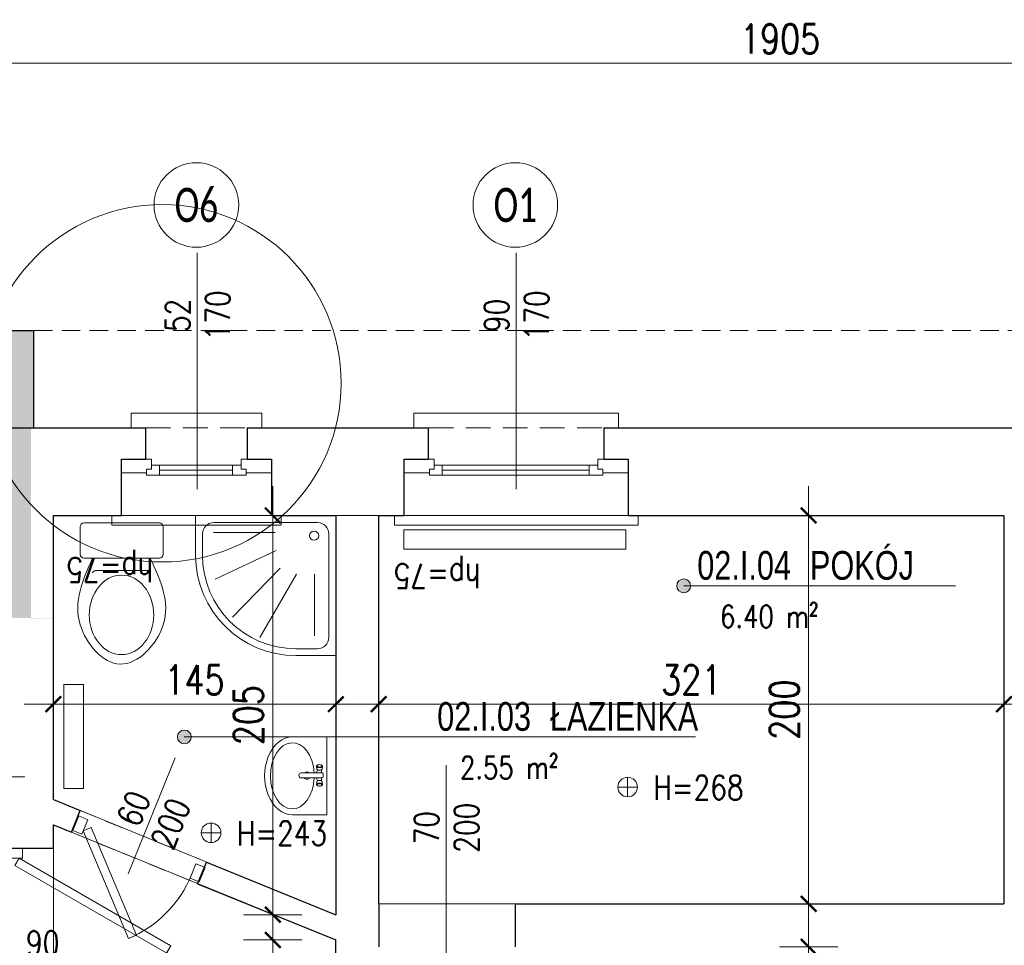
# Model space of a CAD drawing. Header units: millimetres. Extents: x 284606 to 569416, y -192995 to -95103.
# Tile 85 of 178: x 298141 to 298647, y -106528 to -106053. Entities that reach past the tile are written whole.
import ezdxf
from ezdxf.enums import TextEntityAlignment as Align

# ---------------------------------------------------------------- set-up
doc = ezdxf.new("R2010")
doc.units = ezdxf.units.MM
doc.linetypes.add('HIDDEN', pattern=[9.525, 6.35, -3.175])
doc.layers.get('0').update_dxf_attribs({"lineweight": 0})
for name, color, linetype, lineweight in [('!STR_Konstrukcja 0.20', 200, 'Continuous', 20), ('!STR_Konstrukcja 0.30', 64, 'Continuous', 30), ('!STR_Opisy 0.09', 8, 'Continuous', 9), ('!STR_Przerywana 0.09', 8, 'HIDDEN', 9), ('!STR_Stolarka drzwiowa', 30, 'Continuous', 15), ('!STR_Stolarka okienna', 72, 'Continuous', 15), ('!STR_Wymiarowanie', 254, 'Continuous', 9), ('EKO Opisy 0.09', 8, 'Continuous', 9)]:
    doc.layers.add(name, color=color, linetype=linetype, lineweight=lineweight)
doc.layers.add('!STR_Kreskowanie ścian', color=7, linetype='Continuous', lineweight=5, true_color=0xa6a6a6)
doc.layers.add('EKO Wyposażenie', color=7, linetype='Continuous', lineweight=5, true_color=0x919191)
doc.layers.add('!STR_Obrysy pomieszczeń', color=215, linetype='Continuous', lineweight=9, plot=False)
doc.styles.add('AB_Arial', font='NirmalaS.ttf')
doc.styles.add('EKO 1-10', font='romans.shx', dxfattribs={"width": 0.8, "height": 15})
doc.styles.add('EKO 1-5', font='romans.shx', dxfattribs={"width": 0.8, "height": 10})
doc.styles.add('EKO CM 1-50', font='calibri.ttf', dxfattribs={"width": 0.8, "height": 12.5})
doc.dimstyles.new('EKO wymiar 1-10', dxfattribs={"dimtxt": 15, "dimasz": 8, "dimexe": 15, "dimexo": 15, "dimgap": 5, "dimtad": 1, "dimdec": 0, "dimtxsty": 'EKO 1-10', "dimblk": 'ARCHTICK', "dimcen": 10, "dimdle": 15, "dimclrd": 256, "dimclre": 256, "dimclrt": 256, "dimazin": 2, "dimtfac": 1, "dimtdec": 0, "dimtmove": 2, "dimatfit": 3, "dimldrblk": 'ARCHTICK', "dimfxl": 15, "dimfxlon": 1, "dimlwd": -1, "dimlwe": -1, "dimarcsym": 0})

# ---------------------------------------------------------------- blocks, each defined once
blk = doc.blocks.new('*U183')
at = {"layer": '!STR_Opisy 0.09', "linetype": 'Continuous'}
blk.add_line((0, 32.11), (0, -89.22), dxfattribs=at)
at = {"layer": '!STR_Opisy 0.09', "linetype": 'Continuous', "style": 'EKO 1-5', "width": 0.8}
blk.add_attdef('SZER', text='', height=12.5, rotation=270, dxfattribs=at).set_placement((0, 0), align=Align.BOTTOM_CENTER)
at = {"layer": '!STR_Opisy 0.09', "ltscale": 0.7, "style": 'EKO 1-5', "width": 0.8}
blk.add_attdef('WYS', text='', height=12.5, rotation=270, dxfattribs=at).set_placement((-10.53, 0), align=Align.MIDDLE_CENTER)
at = {"layer": '!STR_Opisy 0.09', "linetype": 'Continuous', "style": 'EKO 1-5', "width": 0.8}
blk.add_attdef('HP=', (22.54, -124.5), '', height=12.5, rotation=180, dxfattribs=at)
blk = doc.blocks.new('*U119')
for p, q in [((16.02, 21.33), (2, 21.33)), ((0, 19.33), (0, -19.33)), ((18.02, -19.33), (18.02, 19.33)), ((24.36, 13.09), (24.36, -12.8)), ((16.02, -21.33), (2, -21.33))]:
    blk.add_line(p, q)
for centre, start, end in [((2, 19.33), 90, 180), ((16.02, 19.33), 360, 90), ((26.36, 13.09), 114.5682, 180), ((26.36, -12.8), 180, 244.5293), ((2, -19.33), 180, 270), ((16.02, -19.33), 270, 360)]:
    blk.add_arc(centre, 2, start, end)
blk.add_ellipse((47.22, 0.08), major_axis=(20.4, 0), ratio=0.810803)
blk.add_open_spline([(18.02, 14.91), (29.22, 20.03), (49.72, 28.87), (82.83, 0.74), (50.17, -29.38), (29.25, -19.96), (18, -14.6)], degree=3, knots=[1.212901, 1.212901, 1.212901, 1.212901, 36.090844, 64.924591, 94.904253, 129.876154, 129.876154, 129.876154, 129.876154])
blk = doc.blocks.new('*U260')
at = {"linetype": 'Continuous'}
for p, q in [((-31.26, 27.61), (-31.26, 0)), ((31.26, 27.61), (31.26, 0)), ((-1.65, 3.98), (-1.65, 20.62)), ((0.15, 22.42), (0.6, 22.42)), ((2.4, 20.62), (2.4, 3.98)), ((-4.71, 7.88), (-6.9, 8.29)), ((-1.65, 8.46), (-4.01, 7.26)), ((4.76, 7.26), (2.4, 8.46)), ((5.46, 7.88), (7.65, 8.29)), ((-31.26, 0), (31.26, 0)), ((-4.71, 3.78), (-6.9, 3.37)), ((-1.65, 4.25), (-4.09, 4.25)), ((1.2, 2.78), (-0.45, 2.78)), ((4.84, 4.25), (2.4, 4.25)), ((5.46, 3.78), (7.65, 3.37))]:
    blk.add_line(p, q, dxfattribs=at)
for centre, radius, start, end in [((0.25, 15.93), 2.89, 131.19619, 228.80381), ((0.15, 20.62), 1.8, 90, 180), ((0.6, 20.62), 1.8, 0, 90), ((0.25, 15.93), 2.89, 318.16349, 41.83651), ((-0.45, 3.98), 1.2, 180, 270), ((1.2, 3.98), 1.2, 270, 0)]:
    blk.add_arc(centre, radius, start, end, dxfattribs=at)
for centre, major_axis, ratio, start_param, end_param in [((0, 27.61), (31.26, 0), 0.713042, 0, 3.141593), ((0, 27.61), (26.57, 0), 0.662269, 4.803016, 10.93344), ((7.76, 5.83), (0, 2.47), 0.476554, 5.436764, 10.271199), ((5.46, 5.83), (0, 2.05), 0.476554, 0, 3.141593)]:
    blk.add_ellipse(centre, major_axis=major_axis, ratio=ratio, start_param=start_param, end_param=end_param, dxfattribs=at)
at = {"linetype": 'Continuous', "extrusion": (-3.22359e-14, -3.55849e-14, -1)}
for centre, major_axis, start_param, end_param in [((-7, 5.83), (0, 2.47), 5.436764, 10.271199), ((-4.71, 5.83), (0, 2.05), 0, 3.141593)]:
    blk.add_ellipse(centre, major_axis=major_axis, ratio=0.476554, start_param=start_param, end_param=end_param, dxfattribs=at)
blk.add_ellipse((-7.3, 5.83), major_axis=(0, 2.05), ratio=0.476554, dxfattribs=at)
at = {"linetype": 'Continuous'}
blk.add_ellipse((8.05, 5.83), major_axis=(0, 2.05), ratio=0.476554, dxfattribs=at)
blk = doc.blocks.new('_ArchTick')
at = {"color": 0, "linetype": 'ByBlock', "const_width": 0.15}
blk.add_lwpolyline([(-0.5, -0.5), (0.5, 0.5)], dxfattribs=at)
blk = doc.blocks.new('*D641')
at = {"layer": '!STR_Wymiarowanie', "ltscale": 1.5, "transparency": 16777216}
for p, q in [((298325.45, -106389.39), (298325.45, -106419.39)), ((298646.45, -106389.39), (298646.45, -106419.39)), ((298310.45, -106404.39), (298661.45, -106404.39))]:
    blk.add_line(p, q, dxfattribs=at)
at = {"layer": 'Defpoints', "color": 0, "ltscale": 1.5, "transparency": 16777216}
for p in [(298325.45, -106307.43), (298646.45, -106307.48), (298646.45, -106404.39)]:
    blk.add_point(p, dxfattribs=at)
at = {"layer": '!STR_Wymiarowanie', "ltscale": 1.5, "transparency": 16777216, "xscale": 8, "yscale": 8, "zscale": 8, "rotation": 180}
blk.add_blockref('_ArchTick', (298325.45, -106404.39), dxfattribs=at)
at = {"layer": '!STR_Wymiarowanie', "ltscale": 1.5, "transparency": 16777216, "xscale": 8, "yscale": 8, "zscale": 8}
blk.add_blockref('_ArchTick', (298646.45, -106404.39), dxfattribs=at)
at = {"layer": '!STR_Wymiarowanie', "ltscale": 1.5, "transparency": 16777216, "insert": (298485.95, -106391.89), "char_height": 15, "attachment_point": 5, "style": 'EKO 1-10'}
blk.add_mtext('321', dxfattribs=at)
blk = doc.blocks.new('*D642')
at = {"layer": '!STR_Wymiarowanie', "ltscale": 1.5, "transparency": 16777216}
for p, q in [((298271.09, -106292.43), (298271.09, -106527.55)), ((298284.61, -106307.43), (298256.09, -106307.43)), ((298286.09, -106512.55), (298256.09, -106512.55))]:
    blk.add_line(p, q, dxfattribs=at)
at = {"layer": 'Defpoints', "color": 0, "ltscale": 1.5, "transparency": 16777216}
for p in [(298299.61, -106307.43), (298271.09, -106512.55), (298303.45, -106512.55)]:
    blk.add_point(p, dxfattribs=at)
at = {"layer": '!STR_Wymiarowanie', "ltscale": 1.5, "transparency": 16777216, "xscale": 8, "yscale": 8, "zscale": 8}
for p, rotation in [((298271.09, -106307.43), 90), ((298271.09, -106512.55), 270)]:
    blk.add_blockref('_ArchTick', p, dxfattribs=dict(at, rotation=rotation))
at = {"layer": '!STR_Wymiarowanie', "ltscale": 1.5, "transparency": 16777216, "insert": (298258.59, -106409.99), "char_height": 15, "attachment_point": 5, "rotation": 90, "style": 'EKO 1-10'}
blk.add_mtext('205', dxfattribs=at)
blk = doc.blocks.new('wysokosc2')
at = {"ltscale": 2}
for points in [[(0, 5.1), (0, -5.1)], [(-5.06, 0.04), (5.03, 0.04)]]:
    blk.add_lwpolyline(points, dxfattribs=at)
blk.add_circle((0, 0), 5.03, dxfattribs=at)
at = {"ltscale": 2, "style": 'EKO 1-5', "width": 0.8}
blk.add_attdef('WYS', (13.29, -6.01), '', height=12.5, dxfattribs=at)
blk = doc.blocks.new('*D643')
at = {"layer": '!STR_Wymiarowanie', "ltscale": 1.5, "transparency": 16777216}
for p, q in [((298158.45, -106389.39), (298158.45, -106419.39)), ((298303.45, -106389.39), (298303.45, -106419.39)), ((298143.45, -106404.39), (298318.45, -106404.39))]:
    blk.add_line(p, q, dxfattribs=at)
at = {"layer": 'Defpoints', "color": 0, "ltscale": 1.5, "transparency": 16777216}
for p in [(298158.45, -106307.43), (298303.45, -106307.43), (298303.45, -106404.39)]:
    blk.add_point(p, dxfattribs=at)
at = {"layer": '!STR_Wymiarowanie', "ltscale": 1.5, "transparency": 16777216, "xscale": 8, "yscale": 8, "zscale": 8, "rotation": 180}
blk.add_blockref('_ArchTick', (298158.45, -106404.39), dxfattribs=at)
at = {"layer": '!STR_Wymiarowanie', "ltscale": 1.5, "transparency": 16777216, "xscale": 8, "yscale": 8, "zscale": 8}
blk.add_blockref('_ArchTick', (298303.45, -106404.39), dxfattribs=at)
at = {"layer": '!STR_Wymiarowanie', "ltscale": 1.5, "transparency": 16777216, "insert": (298230.95, -106391.89), "char_height": 15, "attachment_point": 5, "style": 'EKO 1-10'}
blk.add_mtext('145', dxfattribs=at)
blk = doc.blocks.new('brodzik2')
for p, q in [((-11.82, 85.56), (-25.62, 85.56)), ((-4.62, 11.76), (-4.62, 78.36)), ((-85.62, 25.56), (-85.62, 11.76)), ((-78.42, 4.56), (-11.82, 4.56))]:
    blk.add_line(p, q)
for points in [[(-25.62, 90), (0, 90), (0, 0), (-90, 0), (-90, 25.56)], [(-22.44, 38.22), (-40.94, 77.38)], [(-10.9, 38.91), (-10.9, 78.42)], [(-33.81, 35.77), (-65.37, 66.26)], [(-37.65, 25.32), (-78.27, 48.69)], [(-37.65, 13.57), (-77.22, 13.57)]]:
    blk.add_lwpolyline(points)
blk.add_circle((-12.99, 13.92), 2.96)
for centre, radius, start, end in [((-25.53, 25.53), 64.47, 90.07641, 179.96835), ((-25.62, 25.56), 60, 90, 180), ((-11.82, 78.36), 7.2, 360, 90), ((-78.42, 11.76), 7.2, 180, 270), ((-11.82, 11.76), 7.2, 270, 0)]:
    blk.add_arc(centre, radius, start, end)
blk = doc.blocks.new('*D644')
at = {"layer": '!STR_Wymiarowanie', "ltscale": 1.5, "transparency": 16777216}
for p, q in [((298546.18, -106292.42), (298546.18, -106521.97)), ((298561.18, -106307.42), (298531.18, -106307.42)), ((298561.18, -106506.97), (298531.18, -106506.97))]:
    blk.add_line(p, q, dxfattribs=at)
at = {"layer": 'Defpoints', "color": 0, "ltscale": 1.5, "transparency": 16777216}
for p in [(298646.45, -106307.42), (298546.18, -106506.97), (298646.43, -106506.97)]:
    blk.add_point(p, dxfattribs=at)
at = {"layer": '!STR_Wymiarowanie', "ltscale": 1.5, "transparency": 16777216, "xscale": 8, "yscale": 8, "zscale": 8}
for p, rotation in [((298546.18, -106307.42), 90), ((298546.18, -106506.97), 270)]:
    blk.add_blockref('_ArchTick', p, dxfattribs=dict(at, rotation=rotation))
at = {"layer": '!STR_Wymiarowanie', "ltscale": 1.5, "transparency": 16777216, "insert": (298533.68, -106407.2), "char_height": 15, "attachment_point": 5, "rotation": 90, "style": 'EKO 1-10'}
blk.add_mtext('200', dxfattribs=at)
blk = doc.blocks.new('*D645')
at = {"layer": '!STR_Wymiarowanie', "ltscale": 1.5, "transparency": 16777216}
for p, q in [((298546.18, -106513.97), (298546.18, -106843.43)), ((298561.18, -106528.97), (298531.18, -106528.97)), ((298561.18, -106828.43), (298531.18, -106828.43))]:
    blk.add_line(p, q, dxfattribs=at)
at = {"layer": 'Defpoints', "color": 0, "ltscale": 1.5, "transparency": 16777216}
for p in [(298646.43, -106528.97), (298546.18, -106828.43), (298646.42, -106828.43)]:
    blk.add_point(p, dxfattribs=at)
at = {"layer": '!STR_Wymiarowanie', "ltscale": 1.5, "transparency": 16777216, "xscale": 8, "yscale": 8, "zscale": 8}
for p, rotation in [((298546.18, -106528.97), 90), ((298546.18, -106828.43), 270)]:
    blk.add_blockref('_ArchTick', p, dxfattribs=dict(at, rotation=rotation))
at = {"layer": '!STR_Wymiarowanie', "ltscale": 1.5, "transparency": 16777216, "insert": (298533.68, -106678.7), "char_height": 15, "attachment_point": 5, "rotation": 90, "style": 'EKO 1-10'}
blk.add_mtext('299', dxfattribs=at)
blk = doc.blocks.new('*U265')
at = {"layer": '!STR_Opisy 0.09', "linetype": 'Continuous'}
blk.add_line((0, 32.11), (0, -89.22), dxfattribs=at)
at = {"layer": '!STR_Opisy 0.09', "linetype": 'Continuous', "style": 'EKO 1-5', "width": 0.8}
blk.add_attdef('SZER', text='', height=12.5, rotation=270, dxfattribs=at).set_placement((0, 0), align=Align.BOTTOM_CENTER)
at = {"layer": '!STR_Opisy 0.09', "ltscale": 0.7, "style": 'EKO 1-5', "width": 0.8}
blk.add_attdef('WYS', text='', height=12.5, rotation=270, dxfattribs=at).set_placement((-10.53, 0), align=Align.MIDDLE_CENTER)
at = {"layer": '!STR_Opisy 0.09', "linetype": 'Continuous', "style": 'EKO 1-5', "width": 0.8}
blk.add_attdef('HP=', (50.53, -134.58), '', height=12.5, rotation=180, dxfattribs=at)
blk = doc.blocks.new('*U269')
at = {"layer": '!STR_Opisy 0.09', "linetype": 'Continuous'}
blk.add_line((53.68, 44.22), (53.68, -20.01), dxfattribs=at)
at = {"layer": '!STR_Stolarka drzwiowa'}
for points in [[(0, 0), (45, 77.94), (48.79, 75.75), (3.79, -2.19)], [(-5, -6.2), (0, -6.2), (0, 1.8), (-5, 1.8)], [(90, -6.2), (95, -6.2), (95, 1.8), (90, 1.8)]]:
    blk.add_lwpolyline(points, close=True, dxfattribs=at)
blk.add_arc((0, 0), 90, 0, 60, dxfattribs=at)
at = {"layer": '!STR_Opisy 0.09', "linetype": 'Continuous', "style": 'EKO 1-10', "width": 0.8}
blk.add_attdef('SZER', text='', height=12.5, rotation=90, dxfattribs=at).set_placement((53.68, 12.1), align=Align.BOTTOM_CENTER)
at = {"layer": '!STR_Opisy 0.09', "ltscale": 0.7, "style": 'EKO 1-10', "width": 0.8}
blk.add_attdef('WYS', text='', height=12.5, rotation=90, dxfattribs=at).set_placement((64.21, 12.1), align=Align.MIDDLE_CENTER)
blk = doc.blocks.new('*U272')
at = {"layer": '!STR_Opisy 0.09', "linetype": 'Continuous'}
blk.add_line((29.65, 52.53), (29.65, -11.7), dxfattribs=at)
at = {"layer": '!STR_Stolarka drzwiowa'}
for points in [[(-5, 6.2), (0, 6.2), (0, -1.8), (-5, -1.8)], [(60, 6.2), (65, 6.2), (65, -1.8), (60, -1.8)], [(0, 0), (42.43, -42.43), (45.52, -39.33), (3.09, 3.09)]]:
    blk.add_lwpolyline(points, close=True, dxfattribs=at)
blk.add_arc((0, 0), 60, 315, 0, dxfattribs=at)
at = {"layer": '!STR_Opisy 0.09', "linetype": 'Continuous', "style": 'EKO 1-10', "width": 0.8}
blk.add_attdef('SZER', text='', height=12.5, rotation=90, dxfattribs=at).set_placement((29.65, 20.41), align=Align.BOTTOM_CENTER)
at = {"layer": '!STR_Opisy 0.09', "ltscale": 0.7, "style": 'EKO 1-10', "width": 0.8}
blk.add_attdef('WYS', text='', height=12.5, rotation=90, dxfattribs=at).set_placement((40.18, 20.41), align=Align.MIDDLE_CENTER)
blk = doc.blocks.new('*D649')
at = {"layer": '!STR_Wymiarowanie', "ltscale": 1.5, "transparency": 16777216}
for p, q in [((298271.09, -106510.51), (298271.09, -106844.43)), ((298286.09, -106525.51), (298256.09, -106525.51)), ((298286.09, -106829.43), (298256.09, -106829.43))]:
    blk.add_line(p, q, dxfattribs=at)
at = {"layer": 'Defpoints', "color": 0, "ltscale": 1.5, "transparency": 16777216}
for p in [(298303.45, -106525.51), (298271.09, -106829.43), (298303.45, -106829.43)]:
    blk.add_point(p, dxfattribs=at)
at = {"layer": '!STR_Wymiarowanie', "ltscale": 1.5, "transparency": 16777216, "xscale": 8, "yscale": 8, "zscale": 8}
for p, rotation in [((298271.09, -106525.51), 90), ((298271.09, -106829.43), 270)]:
    blk.add_blockref('_ArchTick', p, dxfattribs=dict(at, rotation=rotation))
at = {"layer": '!STR_Wymiarowanie', "ltscale": 1.5, "transparency": 16777216, "insert": (298258.59, -106677.47), "char_height": 15, "attachment_point": 5, "rotation": 90, "style": 'EKO 1-10'}
blk.add_mtext('304', dxfattribs=at)
blk = doc.blocks.new('*U163')
at = {"layer": '!STR_Konstrukcja 0.20', "linetype": 'Continuous', "lineweight": 15}
for points in [[(8.12, 45.81), (0.62, 45.81), (0.62, 53.31), (105.62, 53.31), (105.62, 45.81), (98.12, 45.81)], [(-4.38, 0.81), (-9.38, 0.81), (-9.38, -4.19), (115.62, -4.19), (115.62, 0.81), (110.62, 0.81)]]:
    blk.add_lwpolyline(points, dxfattribs=at)
at = {"layer": '!STR_Konstrukcja 0.30', "ltscale": 2}
for points in [[(-4.38, 0.81), (-4.38, 29.68), (8.12, 29.68), (8.12, 45.81)], [(98.12, 45.81), (98.12, 29.68), (110.62, 29.68), (110.62, 0.81)]]:
    blk.add_lwpolyline(points, dxfattribs=at)
at = {"layer": '!STR_Przerywana 0.09', "ltscale": 2}
for points in [[(8.12, 45.81), (98.12, 45.81)], [(-4.38, 0.81), (110.62, 0.81)]]:
    blk.add_lwpolyline(points, dxfattribs=at)
at = {"layer": '!STR_Stolarka okienna', "ltscale": 0.3}
for points in [[(-4.38, 22.64), (-4.38, 29.68), (11.02, 29.68), (11.02, 24.55), (8.52, 24.55), (8.52, 22.64), (-4.38, 22.64)], [(97.55, 21.56), (97.55, 24.55), (95.05, 24.55), (95.05, 26.7), (11.02, 26.7), (11.02, 24.55), (8.52, 24.55), (8.52, 21.56), (97.55, 21.56)], [(15.12, 26.7), (15.12, 21.56)], [(90.62, 21.56), (90.62, 26.7)], [(110.62, 22.64), (110.62, 29.68), (95.05, 29.68), (95.05, 24.55), (97.55, 24.55), (97.55, 22.64), (110.62, 22.64)], [(90.62, 24.13), (15.12, 24.13)]]:
    blk.add_lwpolyline(points, dxfattribs=at)
blk = doc.blocks.new('*U1005')
at = {"layer": '!STR_Opisy 0.09', "linetype": 'Continuous'}
blk.add_line((0, 32.11), (0, -89.22), dxfattribs=at)
at = {"layer": '!STR_Opisy 0.09', "linetype": 'Continuous', "style": 'EKO 1-5', "width": 0.8}
blk.add_attdef('SZER', text='', height=12.5, rotation=270, dxfattribs=at).set_placement((0, 0), align=Align.BOTTOM_CENTER)
at = {"layer": '!STR_Opisy 0.09', "ltscale": 0.7, "style": 'EKO 1-5', "width": 0.8}
blk.add_attdef('WYS', text='', height=12.5, rotation=270, dxfattribs=at).set_placement((-10.53, 0), align=Align.MIDDLE_CENTER)
at = {"layer": '!STR_Opisy 0.09', "linetype": 'Continuous', "style": 'EKO 1-5', "width": 0.8}
blk.add_attdef('HP=', (18.23, -127.68), '', height=12.5, rotation=180, dxfattribs=at)
blk = doc.blocks.new('*U174')
at = {"layer": '!STR_Konstrukcja 0.20', "linetype": 'Continuous', "lineweight": 15}
for points in [[(8.12, 45.81), (0.62, 45.81), (0.62, 53.31), (67.62, 53.31), (67.62, 45.81), (60.12, 45.81)], [(-4.38, 0.81), (-9.38, 0.81), (-9.38, -4.19), (77.62, -4.19), (77.62, 0.81), (72.62, 0.81)]]:
    blk.add_lwpolyline(points, dxfattribs=at)
at = {"layer": '!STR_Konstrukcja 0.30', "ltscale": 2}
for points in [[(-4.38, 0.81), (-4.38, 29.68), (8.12, 29.68), (8.12, 45.81)], [(60.12, 45.81), (60.12, 29.68), (72.62, 29.68), (72.62, 0.81)]]:
    blk.add_lwpolyline(points, dxfattribs=at)
at = {"layer": '!STR_Przerywana 0.09', "ltscale": 2}
for points in [[(8.12, 45.81), (60.12, 45.81)], [(-4.38, 0.81), (72.62, 0.81)]]:
    blk.add_lwpolyline(points, dxfattribs=at)
at = {"layer": '!STR_Stolarka okienna', "ltscale": 0.3}
for points in [[(-4.38, 22.64), (-4.38, 29.68), (11.02, 29.68), (11.02, 24.55), (8.52, 24.55), (8.52, 22.64), (-4.38, 22.64)], [(59.55, 21.56), (59.55, 24.55), (57.05, 24.55), (57.05, 26.7), (11.02, 26.7), (11.02, 24.55), (8.52, 24.55), (8.52, 21.56), (59.55, 21.56)], [(15.12, 26.7), (15.12, 21.56)], [(52.62, 21.56), (52.62, 26.7)], [(72.62, 22.64), (72.62, 29.68), (57.05, 29.68), (57.05, 24.55), (59.55, 24.55), (59.55, 22.64), (72.62, 22.64)], [(52.62, 24.13), (15.12, 24.13)]]:
    blk.add_lwpolyline(points, dxfattribs=at)
blk = doc.blocks.new('*D656')
at = {"layer": '!STR_Wymiarowanie', "ltscale": 1.5, "transparency": 16777216}
for p, q in [((297623.89, -106426.73), (297623.89, -106456.73)), ((298128.89, -106426.73), (298128.89, -106456.73)), ((297608.89, -106441.73), (298143.89, -106441.73))]:
    blk.add_line(p, q, dxfattribs=at)
at = {"layer": 'Defpoints', "color": 0, "ltscale": 1.5, "transparency": 16777216}
for p in [(297623.89, -106404.43), (298128.89, -106404.43), (298128.89, -106441.73)]:
    blk.add_point(p, dxfattribs=at)
at = {"layer": '!STR_Wymiarowanie', "ltscale": 1.5, "transparency": 16777216, "xscale": 8, "yscale": 8, "zscale": 8, "rotation": 180}
blk.add_blockref('_ArchTick', (297623.89, -106441.73), dxfattribs=at)
at = {"layer": '!STR_Wymiarowanie', "ltscale": 1.5, "transparency": 16777216, "xscale": 8, "yscale": 8, "zscale": 8}
blk.add_blockref('_ArchTick', (298128.89, -106441.73), dxfattribs=at)
at = {"layer": '!STR_Wymiarowanie', "ltscale": 1.5, "transparency": 16777216, "insert": (297876.39, -106429.23), "char_height": 15, "attachment_point": 5, "style": 'EKO 1-10'}
blk.add_mtext('505', dxfattribs=at)
blk = doc.blocks.new('*D661')
at = {"layer": '!STR_Wymiarowanie', "ltscale": 1.5, "transparency": 16777216}
for p, q in [((297578.89, -106090.1), (297578.89, -106060.1)), ((299484.23, -106090.1), (299484.23, -106060.1)), ((297563.89, -106075.1), (299499.23, -106075.1))]:
    blk.add_line(p, q, dxfattribs=at)
at = {"layer": 'Defpoints', "color": 0, "ltscale": 1.5, "transparency": 16777216}
for p in [(299484.23, -106075.1), (299484.23, -106275.43), (297578.89, -106359.43)]:
    blk.add_point(p, dxfattribs=at)
at = {"layer": '!STR_Wymiarowanie', "ltscale": 1.5, "transparency": 16777216, "xscale": 8, "yscale": 8, "zscale": 8, "rotation": 180}
blk.add_blockref('_ArchTick', (297578.89, -106075.1), dxfattribs=at)
at = {"layer": '!STR_Wymiarowanie', "ltscale": 1.5, "transparency": 16777216, "xscale": 8, "yscale": 8, "zscale": 8}
blk.add_blockref('_ArchTick', (299484.23, -106075.1), dxfattribs=at)
at = {"layer": '!STR_Wymiarowanie', "ltscale": 1.5, "transparency": 16777216, "insert": (298531.56, -106062.6), "char_height": 15, "attachment_point": 5, "style": 'EKO 1-10'}
blk.add_mtext('1905', dxfattribs=at)
blk = doc.blocks.new('*U506')
at = {"ltscale": 0.3}
blk.add_hatch(color=256, dxfattribs=at).paths.add_polyline_path([(-0.91, 50, 1), (6.82, 50, 1)])
at = {"ltscale": 1.5}
blk.add_line((17.59, 50), (154.57, 50), dxfattribs=at)
at = {"ltscale": 0.3}
blk.add_lwpolyline([(17.59, 50), (2.95, 50)], dxfattribs=at)
blk.add_circle((2.95, 50), 3.86, dxfattribs=at)
at = {"ltscale": 1.5, "width": 0.8}
for tag, p, height, style in [('NR_POM.', (10.51, 53.45), 16, 'AB_Arial'), ('NAZWA_POMIESZCZENIA', (66.91, 53.45), 16, 'AB_Arial'), ('POSADZKA', (9.08, 4), 12.5, 'EKO 1-5')]:
    blk.add_attdef(tag, p, '', height=height, rotation=0, dxfattribs=dict(at, style=style))
at = {"ltscale": 1.5, "style": 'EKO 1-5', "width": 0.8}
blk.add_attdef('POWIERZCHNIA', text='', height=12.5, rotation=0, dxfattribs=at).set_placement((78.06, 22.91), align=Align.BOTTOM_RIGHT)
blk = doc.blocks.new('*U517')
at = {"ltscale": 0.3}
blk.add_hatch(color=256, dxfattribs=at).paths.add_polyline_path([(-134.46, 50, 1), (-126.74, 50, 1)])
at = {"ltscale": 1.5}
blk.add_line((17.59, 50), (154.57, 50), dxfattribs=at)
at = {"ltscale": 0.3}
blk.add_lwpolyline([(17.59, 50), (2.95, 50)], dxfattribs=at)
blk.add_circle((-130.6, 50), 3.86, dxfattribs=at)
at = {"ltscale": 1.5, "width": 0.8}
for tag, p, height, style in [('NR_POM.', (10.51, 53.45), 16, 'AB_Arial'), ('NAZWA_POMIESZCZENIA', (66.91, 53.45), 16, 'AB_Arial'), ('POSADZKA', (9.08, 4), 12.5, 'EKO 1-5')]:
    blk.add_attdef(tag, p, '', height=height, rotation=0, dxfattribs=dict(at, style=style))
at = {"ltscale": 1.5, "style": 'EKO 1-5', "width": 0.8}
blk.add_attdef('POWIERZCHNIA', text='', height=12.5, rotation=0, dxfattribs=at).set_placement((78.06, 22.91), align=Align.BOTTOM_RIGHT)
blk = doc.blocks.new('KÓLKO')
at = {"layer": '!STR_Opisy 0.09'}
blk.add_circle((0, -15.51), 15.51, dxfattribs=at)
at = {"layer": '!STR_Opisy 0.09', "style": 'EKO 1-10', "width": 0.8}
blk.add_attdef('NR', text='', height=15, dxfattribs=at).set_placement((0, -15.51), align=Align.MIDDLE_CENTER)

msp = doc.modelspace()

# ---------------------------------------------------------------- hatches: boundary and pattern name
at = {"layer": '!STR_Kreskowanie ścian', "ltscale": 1.5}
h = msp.add_hatch(dxfattribs=at)
h.set_pattern_fill('AR-B88', color=256, scale=0.1, angle=90)
h.set_pattern_definition([(90, (10593.899, 1826.681), (-20.32, 1e-15), []), (180, (10593.899, 1826.681), (-20.32, -10.16), [20.32, -20.32])])
h.paths.add_polyline_path([(298061.74, -107423.52), (298016.74, -107423.52), (298016.74, -107417.52), (298016.69, -107417.52), (297966.69, -107467.52), (297966.69, -107473.52), (298061.74, -107473.52)])
h.paths.add_polyline_path([(298061.74, -107378.52), (298061.74, -107372.52), (298061.69, -107375.47), (298016.69, -107417.52), (298016.74, -107417.52), (298016.74, -107423.52), (298061.74, -107423.52)])
h.paths.add_polyline_path([(298103.54, -106262.52), (298148.45, -106262.43), (298148.45, -106212.43), (298053.49, -106212.52), (298053.45, -106359.43), (298103.54, -106359.43)])
h.paths.add_polyline_path([(298146.92, -106262.52), (298103.54, -106262.52), (298103.54, -106359.43), (298163.36, -106360.45), (298146.92, -106360.45)])
h.paths.add_polyline_path([(299005.94, -106275.53), (299005.99, -106275.52), (299005.99, -106262.52), (298918.99, -106262.52), (298918.99, -106307.52), (298918.99, -106307.52), (298918.99, -106322.24), (298948.99, -106320.51), (298948.94, -106320.47)])
h.paths.add_polyline_path([(299055.94, -106225.53), (299055.94, -106212.52), (298918.99, -106212.52), (298918.99, -106262.52), (299005.99, -106262.52), (299005.99, -106275.52), (299005.94, -106275.53)])
h.paths.add_polyline_path([(298948.99, -106320.51), (298918.94, -106297.48), (298918.94, -106349.11), (298918.99, -106431.96), (298918.99, -106345.22), (298948.99, -106320.23)])
h.paths.add_polyline_path([(298806.22, -106585.49), (298806.22, -106550.56)])
h.paths.add_polyline_path([(297644.36, -106571.25), (297644.36, -106517.21)])
h.paths.add_polyline_path([(299173.34, -106594.18), (299173.34, -106556.39)])
h.paths.add_polyline_path([(298518.76, -107349.73), (298557.11, -107349.73)])
h.paths.add_polyline_path([(297591.89, -107235.92), (297584.39, -107235.92), (297584.39, -107130.92), (297591.89, -107130.92)], flags=16)
h.paths.add_polyline_path([(297627.14, -107220.92), (297622, -107220.92), (297622, -107225.36), (297619.02, -107225.36), (297619.02, -107228.42), (297591.99, -107228.42), (297591.99, -107417.07), (297636.99, -107372.07), (297636.99, -107240.92), (297626.06, -107240.92), (297626.06, -107227.86), (297627.14, -107227.86)])
h.paths.add_polyline_path([(297591.99, -106962.42), (297619.02, -106962.42), (297619.02, -106965.32), (297622, -106965.32), (297622, -106969.42), (297627.14, -106969.42), (297627.14, -106962.82), (297626.06, -106962.82), (297626.06, -106949.92), (297636.99, -106949.92), (297636.99, -106871.18), (297591.99, -106871.18)])
h.paths.add_polyline_path([(297619.02, -107052.42), (297591.99, -107052.42), (297591.99, -107138.42), (297619.02, -107138.42), (297619.02, -107141.32), (297622, -107141.32), (297622, -107145.42), (297627.14, -107145.42), (297627.14, -107138.82), (297626.06, -107138.82), (297626.06, -107125.92), (297636.99, -107125.92), (297636.99, -107064.92), (297626.06, -107064.92), (297626.06, -107051.86), (297627.14, -107051.86), (297627.14, -107044.92), (297622, -107044.92), (297622, -107049.36), (297619.02, -107049.36)])
h.paths.add_polyline_path([(297591.99, -106871.18), (297541.94, -106871.18), (297541.94, -107467.11), (297591.99, -107417.07)])
h.paths.add_polyline_path([(297591.89, -106954.92), (297591.89, -107059.92), (297584.39, -107059.92), (297584.39, -106954.92)], flags=16)
h.paths.add_polyline_path([(299484.33, -107164.42), (299457.92, -107164.42), (299457.92, -107161.36), (299454.94, -107161.36), (299454.94, -107156.92), (299449.8, -107156.92), (299449.8, -107163.86), (299450.88, -107163.86), (299450.88, -107176.92), (299439.33, -107176.92), (299439.33, -107372.52), (299484.33, -107417.52)])
h.paths.add_polyline_path([(299499.23, -107014.92), (299499.23, -106909.92), (299491.73, -106909.92), (299491.73, -107014.92)], flags=16)
h.paths.add_polyline_path([(299499.23, -107007.42), (299484.33, -107007.42), (299484.33, -107074.42), (299499.23, -107074.42), (299499.23, -107066.92), (299491.73, -107066.92), (299491.73, -107171.92), (299499.23, -107171.92), (299499.23, -107164.42), (299484.33, -107164.42), (299484.33, -107417.52), (299534.28, -107467.47), (299534.28, -106225.65), (299484.33, -106275.61), (299484.33, -106917.42), (299499.23, -106917.42)])
h.paths.add_polyline_path([(299449.8, -106924.42), (299454.94, -106924.42), (299454.94, -106920.32), (299457.92, -106920.32), (299457.92, -106917.42), (299484.33, -106917.42), (299484.33, -106275.61), (299439.33, -106320.61), (299439.33, -106904.92), (299450.88, -106904.92), (299450.88, -106917.82), (299449.8, -106917.82)])
h.paths.add_polyline_path([(299454.94, -106999.92), (299449.8, -106999.92), (299449.8, -107006.86), (299450.88, -107006.86), (299450.88, -107019.92), (299439.33, -107019.92), (299439.33, -107061.92), (299450.88, -107061.92), (299450.88, -107074.82), (299449.8, -107074.82), (299449.8, -107081.42), (299454.94, -107081.42), (299454.94, -107077.32), (299457.92, -107077.32), (299457.92, -107074.42), (299484.33, -107074.42), (299484.33, -107007.42), (299457.92, -107007.42), (299457.92, -107004.36), (299454.94, -107004.36)])

# ---------------------------------------------------------------- linework, layer by layer
at = {"layer": '!STR_Konstrukcja 0.30', "ltscale": 1.5}
for p, q in [((298148.45, -106262.43), (298148.45, -106212.43)), ((298158.45, -106453.43), (298172.24, -106459.05)), ((298167.71, -106470.16), (298172.24, -106459.05)), ((298158.45, -106466.38), (298167.71, -106470.16)), ((298128.89, -106478.43), (298158.45, -106478.43)), ((298232.52, -106496.59), (298237.05, -106485.48)), ((298237.05, -106485.48), (298303.45, -106512.55)), ((298232.52, -106496.59), (298303.45, -106525.51)), ((298325.45, -106506.95), (298325.45, -106528.95)), ((298395.45, -106506.95), (298395.45, -106528.96)), ((298395.45, -106506.96), (298646.43, -106506.97)), ((298303.45, -106534.51), (298303.45, -106525.51))]:
    msp.add_line(p, q, dxfattribs=at)
for points in [[(298053.45, -106309.43), (298053.45, -106212.43), (298148.45, -106212.43)], [(297578.89, -106359.43), (298103.45, -106359.43), (298103.45, -106262.43), (298205.95, -106262.43)], [(298257.95, -106262.43), (298351.08, -106262.43)], [(298441.08, -106262.43), (298750.39, -106262.43)], [(298158.45, -106453.43), (298158.45, -106307.43), (298193.45, -106307.43)], [(298270.45, -106307.43), (298303.45, -106307.43), (298303.45, -106512.55)], [(298325.45, -106506.95), (298325.45, -106307.43), (298338.58, -106307.43)], [(298453.58, -106307.42), (298646.45, -106307.42), (298646.43, -106506.97)], [(298158.45, -106478.43), (298158.45, -106466.38), (298158.45, -106466.38)]]:
    msp.add_lwpolyline(points, dxfattribs=at)
at = {"layer": '!STR_Obrysy pomieszczeń', "ltscale": 0.3}
for points in [[(298158.45, -106307.43), (298479.44, -106307.43), (298479.45, -106307.43), (298303.45, -106307.43), (298303.45, -106512.55), (298158.45, -106453.43)], [(298325.45, -106307.42), (298646.44, -106307.42), (298646.45, -106307.42), (298646.44, -106307.42), (298646.44, -106506.94), (298325.45, -106506.95)], [(298158.45, -106466.38), (298303.45, -106525.51), (298303.44, -106829.42), (298158.45, -106829.43)]]:
    msp.add_lwpolyline(points, close=True, dxfattribs=at)
at = {"layer": '!STR_Obrysy pomieszczeń', "ltscale": 1.5}
msp.add_circle((298214.35, -106239.52), 91.82, dxfattribs=at)
at = {"layer": '!STR_Opisy 0.09'}
msp.add_line((298225.67, -106421.21), (298358.38, -106421.21), dxfattribs=at)
at = {"layer": '!STR_Przerywana 0.09', "ltscale": 1.5}
for p, q in [((298172.24, -106459.05), (298237.05, -106485.48)), ((298167.71, -106470.16), (298232.52, -106496.59)), ((298158.45, -106578.43), (298158.45, -106478.43)), ((298395.45, -106506.96), (298325.45, -106506.95))]:
    msp.add_line(p, q, dxfattribs=at)
msp.add_lwpolyline([(298148.45, -106212.43), (298960.89, -106212.43)], dxfattribs=at)
at = {"color": 62, "true_color": 0xa3d425}
for points in [[(298452.28, -106314.79), (298452.28, -106324.79), (298338.45, -106324.79), (298338.45, -106314.79)], [(298173.87, -106394.29), (298173.87, -106447.69), (298163.87, -106447.69), (298163.87, -106394.29)]]:
    msp.add_lwpolyline(points, close=True, dxfattribs=at)

# ---------------------------------------------------------------- block references
at = {"layer": '!STR_Konstrukcja 0.30', "ltscale": 1.5}
ref = msp.add_blockref('*U265', (298360.07, -106467.89), dxfattribs=dict(at, xscale=-1))
ref.add_attrib('SZER', '70', dxfattribs={"layer": '!STR_Opisy 0.09', "linetype": 'Continuous', "height": 12.5, "rotation": 90, "style": 'EKO 1-5', "width": 0.8}).set_placement((298360.07, -106467.89), align=Align.BOTTOM_CENTER)
ref.add_attrib('WYS', '200', dxfattribs={"layer": '!STR_Opisy 0.09', "ltscale": 0.7, "height": 12.5, "rotation": 90, "style": 'EKO 1-5', "width": 0.8}).set_placement((298370.6, -106467.89), align=Align.MIDDLE_CENTER)
at = {"layer": '!STR_Opisy 0.09'}
ref = msp.add_blockref('*U183', (298232.28, -106204.68), dxfattribs=dict(at, xscale=-1))
ref.add_attrib('SZER', '52', dxfattribs={"linetype": 'Continuous', "height": 12.5, "rotation": 90, "style": 'EKO 1-5', "width": 0.8}).set_placement((298232.28, -106204.68), align=Align.BOTTOM_CENTER)
ref.add_attrib('WYS', '170', dxfattribs={"ltscale": 0.7, "height": 12.5, "rotation": 90, "style": 'EKO 1-5', "width": 0.8}).set_placement((298242.81, -106204.68), align=Align.MIDDLE_CENTER)
ref.add_attrib('HP=', 'hp=75', (298209.74, -106329.18), dxfattribs={"linetype": 'Continuous', "height": 12.5, "rotation": 180, "style": 'EKO 1-5', "width": 0.8})
ref = msp.add_blockref('*U1005', (298396, -106204.68), dxfattribs=dict(at, xscale=-1))
ref.add_attrib('SZER', '90', dxfattribs={"linetype": 'Continuous', "height": 12.5, "rotation": 90, "style": 'EKO 1-5', "width": 0.8}).set_placement((298396, -106204.68), align=Align.BOTTOM_CENTER)
ref.add_attrib('WYS', '170', dxfattribs={"ltscale": 0.7, "height": 12.5, "rotation": 90, "style": 'EKO 1-5', "width": 0.8}).set_placement((298406.53, -106204.68), align=Align.MIDDLE_CENTER)
ref.add_attrib('HP=', 'hp=75', (298377.76, -106332.36), dxfattribs={"linetype": 'Continuous', "height": 12.5, "rotation": 180, "style": 'EKO 1-5', "width": 0.8})
ref = msp.add_blockref('*U506', (298479.32, -106389.6), dxfattribs=dict(at, xscale=0.9199999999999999, yscale=0.9199999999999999, zscale=0.9199999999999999))
ref.add_attrib('NAZWA_POM', 'POKÓJ', (298546.86, -106340.43), dxfattribs={"layer": '0', "ltscale": 1.5, "height": 14.72, "rotation": 0, "style": 'AB_Arial', "width": 0.8})
ref.add_attrib('NUMER_POM', '02.I.04', (298488.99, -106340.43), dxfattribs={"layer": '0', "ltscale": 1.5, "height": 14.72, "rotation": 0, "style": 'AB_Arial', "width": 0.8})
ref.add_attrib('R-SURF', '6.40 m²', dxfattribs={"layer": '0', "ltscale": 1.5, "height": 11.5, "rotation": 0, "style": 'EKO 1-5', "width": 0.8}).set_placement((298551.14, -106368.53), align=Align.BOTTOM_RIGHT)
ref = msp.add_blockref('*U517', (298345.83, -106467.21), dxfattribs=dict(at, xscale=0.9199999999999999, yscale=0.9199999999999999, zscale=0.9199999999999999))
ref.add_attrib('NAZWA_POM', 'ŁAZIENKA', (298413.37, -106418.04), dxfattribs={"layer": '0', "ltscale": 1.5, "height": 14.72, "rotation": 0, "style": 'AB_Arial', "width": 0.8})
ref.add_attrib('NUMER_POM', '02.I.03', (298355.5, -106418.04), dxfattribs={"layer": '0', "ltscale": 1.5, "height": 14.72, "rotation": 0, "style": 'AB_Arial', "width": 0.8})
ref.add_attrib('R-SURF', '2.55 m²', dxfattribs={"layer": '0', "ltscale": 1.5, "height": 11.5, "rotation": 0, "style": 'EKO 1-5', "width": 0.8}).set_placement((298417.64, -106446.14), align=Align.BOTTOM_RIGHT)
ref = msp.add_blockref('wysokosc2', (298453.24, -106446.96), dxfattribs=dict(at, xscale=-1, rotation=180))
ref.add_attrib('WYS', 'H=268', (298466.53, -106453.45), dxfattribs={"layer": '0', "ltscale": 2, "height": 12.5, "style": 'EKO 1-5', "width": 0.8})
ref = msp.add_blockref('wysokosc2', (298239.43, -106470.45), dxfattribs=dict(at, xscale=-1, rotation=180))
ref.add_attrib('WYS', 'H=243', (298252.72, -106476.94), dxfattribs={"layer": '0', "ltscale": 2, "height": 12.5, "style": 'EKO 1-5', "width": 0.8})
at = {"layer": '!STR_Stolarka drzwiowa', "ltscale": 0.3}
for name, p, rotation, values in [('*U272', (298173.77, -106469.45), 337.8153890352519, {'WYS': '200', 'SZER': '60'}), ('*U269', (298140.87, -106483.43), 270, {'WYS': '200', 'SZER': '90'})]:
    msp.add_blockref(name, p, dxfattribs=dict(at, rotation=rotation)).add_auto_attribs(values)
at = {"layer": '!STR_Stolarka okienna', "ltscale": 1.5}
for name, p in [('*U174', (298197.83, -106308.23)), ('*U163', (298342.96, -106308.23))]:
    msp.add_blockref(name, p, dxfattribs=at)
at = {"layer": 'EKO Opisy 0.09'}
ref = msp.add_blockref('KÓLKO', (298231.88, -106126.22), dxfattribs=dict(at, xscale=1.4, yscale=1.4, zscale=1.4))
ref.add_attrib('NR', 'O6', dxfattribs={"height": 17.5, "style": 'EKO CM 1-50', "width": 0.7}).set_placement((298231.88, -106147.93), align=Align.MIDDLE_CENTER)
ref = msp.add_blockref('KÓLKO', (298395.6, -106126.22), dxfattribs=dict(at, xscale=1.4, yscale=1.4, zscale=1.4))
ref.add_attrib('NR', 'O1', dxfattribs={"height": 17.5, "style": 'EKO CM 1-50', "width": 0.7}).set_placement((298395.6, -106147.93), align=Align.MIDDLE_CENTER)
at = {"layer": 'EKO Wyposażenie'}
for name, p, xscale, yscale, zscale, rotation in [('brodzik2', (298303.45, -106307.43), 0.8000000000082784, 0.8000000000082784, 0.8000000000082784, 89.99999999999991), ('*U260', (298298.82, -106441.19), 0.6398441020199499, 0.6398441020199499, 0.6398441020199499, 89.99999999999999)]:
    msp.add_blockref(name, p, dxfattribs=dict(at, xscale=xscale, yscale=yscale, zscale=zscale, rotation=rotation))
at = {"layer": 'EKO Wyposażenie', "xscale": -1, "rotation": 90}
msp.add_blockref('*U119', (298193.53, -106311.3), dxfattribs=at)

# ---------------------------------------------------------------- dimensions: what is measured, and where the dimension line sits
at = {"layer": '!STR_Wymiarowanie', "ltscale": 1.5}
for base, p1, p2, picture, middle in [((299484.23, -106075.1), (297578.89, -106359.43), (299484.23, -106275.43), '*D661', (298531.56, -106062.6)), ((298303.45, -106404.39), (298158.45, -106307.43), (298303.45, -106307.43), '*D643', (298230.95, -106391.89)), ((298646.45, -106404.39), (298325.45, -106307.43), (298646.45, -106307.48), '*D641', (298485.95, -106391.89)), ((298128.89, -106441.73), (297623.89, -106404.43), (298128.89, -106404.43), '*D656', (297876.39, -106429.23))]:
    dim = msp.add_linear_dim(base=base, p1=p1, p2=p2, dimstyle='EKO wymiar 1-10', dxfattribs=at)
    dim.commit()
    dim.dimension.update_dxf_attribs({"geometry": picture, "text_midpoint": middle})
for base, p1, p2, picture, middle in [((298271.09, -106512.55), (298299.61, -106307.43), (298303.45, -106512.55), '*D642', (298258.59, -106409.99)), ((298546.18, -106506.97), (298646.45, -106307.42), (298646.43, -106506.97), '*D644', (298533.68, -106407.2)), ((298271.09, -106829.43), (298303.45, -106525.51), (298303.45, -106829.43), '*D649', (298258.59, -106677.47)), ((298546.18, -106828.43), (298646.43, -106528.97), (298646.42, -106828.43), '*D645', (298533.68, -106678.7))]:
    dim = msp.add_linear_dim(base=base, p1=p1, p2=p2, angle=90, dimstyle='EKO wymiar 1-10', dxfattribs=at)
    dim.commit()
    dim.dimension.update_dxf_attribs({"geometry": picture, "text_midpoint": middle})

doc.saveas('drawing.dxf')
